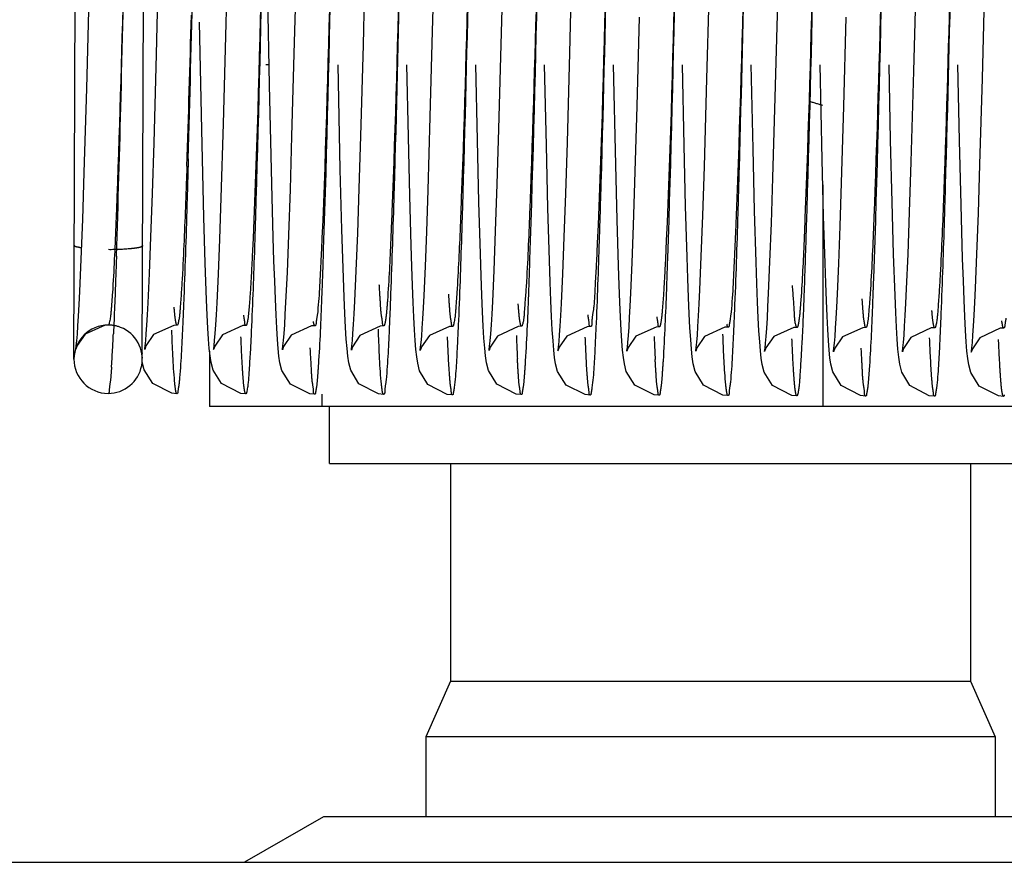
# Model space of a CAD drawing. Header units: millimetres. Extents: x 132157 to 155303, y 33763 to 45643.
# Tile 17 of 256: x 141078.33 to 141084.1, y 34860.93 to 34865.86. Entities that reach past the tile are written whole.
import ezdxf

# ---------------------------------------------------------------- set-up
doc = ezdxf.new("R2010")
doc.units = ezdxf.units.MM
doc.header["$LTSCALE"] = 20
doc.linetypes.add('ČÁRKOVANÁ2', pattern=[9.525, 6.35, -3.175])
doc.layers.add('PŘEJEZD', color=7, linetype='ČÁRKOVANÁ2')

msp = doc.modelspace()

# ---------------------------------------------------------------- linework, layer by layer
at = {"layer": 'PŘEJEZD', "ltscale": 0.5}
for p, q in [((141078.6502, 34863.8701), (141078.6604, 34866.8701)), ((141079.0502, 34863.8687), (141079.0604, 34866.8687)), ((141079.5397, 34865.7601), (141079.5651, 34866.7637)), ((141080.7505, 34865.7892), (141080.775, 34866.7531)), ((141081.1537, 34865.7817), (141081.1763, 34866.6701)), ((141079.7956, 34865.4756), (141079.7739, 34866.6129)), ((141079.1334, 34865.6527), (141079.1542, 34866.4594)), ((141081.5539, 34865.6624), (141081.575, 34866.4851)), ((141083.5678, 34865.5552), (141083.5841, 34866.1776)), ((141082.3565, 34865.5092), (141082.3724, 34866.1124)), ((141083.97, 34865.5126), (141083.9856, 34866.1032)), ((141078.7246, 34865.4541), (141078.7401, 34866.0349)), ((141082.7569, 34865.4015), (141082.7717, 34865.954)), ((141081.9487, 34865.3501), (141081.9627, 34865.87)), ((141083.1588, 34865.3481), (141083.1729, 34865.8711)), ((141079.398, 34865.2109), (141079.3849, 34865.8422)), ((141079.5255, 34865.2469), (141079.5397, 34865.7601)), ((141080.7368, 34865.2886), (141080.7505, 34865.7892)), ((141081.1381, 34865.2153), (141081.1537, 34865.7817)), ((141079.9268, 34865.1748), (141079.9421, 34865.7248)), ((141080.3302, 34865.1746), (141080.3451, 34865.7096)), ((141079.1189, 34865.1351), (141079.1334, 34865.6527)), ((141081.5392, 34865.1375), (141081.5539, 34865.6624)), ((141079.7932, 34865.5922), (141079.7729, 34865.5922)), ((141080.2099, 34864.9795), (141080.1965, 34865.5922)), ((141080.6088, 34865.1699), (141080.5998, 34865.5922)), ((141081.0125, 34865.1502), (141081.0031, 34865.5922)), ((141081.4165, 34865.1206), (141081.4064, 34865.5922)), ((141081.8224, 34865.007), (141081.8097, 34865.5922)), ((141082.2231, 34865.1204), (141082.213, 34865.5922)), ((141082.6269, 34865.1008), (141082.6163, 34865.5922)), ((141083.0316, 34865.0381), (141083.0196, 34865.5922)), ((141083.4323, 34865.1515), (141083.4229, 34865.5922)), ((141083.8356, 34865.1496), (141083.8262, 34865.5922)), ((141082.3417, 34864.9967), (141082.3565, 34865.5092)), ((141083.5527, 34865.0248), (141083.5678, 34865.5552)), ((141083.9555, 34865.0082), (141083.97, 34865.5126)), ((141078.7103, 34864.9626), (141078.7246, 34865.4541)), ((141079.8086, 34864.8962), (141079.7956, 34865.4756)), ((141082.743, 34864.9307), (141082.7569, 34865.4015)), ((141081.9354, 34864.9041), (141081.9487, 34865.3501)), ((141083.1454, 34864.9007), (141083.1588, 34865.3481)), ((141080.7239, 34864.8595), (141080.7368, 34865.2886)), ((141079.5122, 34864.8135), (141079.5255, 34865.2469)), ((141079.4105, 34864.7004), (141079.398, 34865.2109)), ((141079.9172, 34864.8631), (141079.9268, 34865.1748)), ((141080.3208, 34864.8688), (141080.3302, 34865.1746)), ((141080.617, 34864.8246), (141080.6088, 34865.1699)), ((141081.1283, 34864.8934), (141081.1381, 34865.2153)), ((141079.1097, 34864.8391), (141079.1189, 34865.1351)), ((141081.0213, 34864.7881), (141081.0125, 34865.1502)), ((141081.4255, 34864.7531), (141081.4165, 34865.1206)), ((141081.53, 34864.8391), (141081.5392, 34865.1375)), ((141082.2318, 34864.7642), (141082.2231, 34865.1204)), ((141083.4411, 34864.7879), (141083.4323, 34865.1515)), ((141083.8448, 34864.773), (141083.8356, 34865.1496)), ((141082.6358, 34864.7382), (141082.6269, 34865.1008)), ((141081.8307, 34864.6841), (141081.8224, 34865.007)), ((141082.3324, 34864.7103), (141082.3417, 34864.9967)), ((141083.04, 34864.7056), (141083.0316, 34865.0381)), ((141083.5432, 34864.7305), (141083.5527, 34865.0248)), ((141083.9464, 34864.7241), (141083.9555, 34865.0082)), ((141078.7012, 34864.6866), (141078.7103, 34864.9626)), ((141080.2191, 34864.6282), (141080.2099, 34864.9795)), ((141079.8172, 34864.5809), (141079.8086, 34864.8962)), ((141081.119, 34864.618), (141081.1283, 34864.8934)), ((141081.927, 34864.651), (141081.9354, 34864.9041)), ((141082.7343, 34864.6653), (141082.743, 34864.9307)), ((141083.0352, 34864.8902), (141083.0352, 34863.5922)), ((141083.137, 34864.6472), (141083.1454, 34864.9007)), ((141079.1009, 34864.584), (141079.1097, 34864.8391)), ((141079.9082, 34864.5971), (141079.9172, 34864.8631)), ((141080.3119, 34864.606), (141080.3208, 34864.8688)), ((141080.7157, 34864.6171), (141080.7239, 34864.8595)), ((141081.5212, 34864.5832), (141081.53, 34864.8391)), ((141079.5038, 34864.5711), (141079.5122, 34864.8135)), ((141081.03, 34864.4864), (141081.0213, 34864.7881)), ((141082.2404, 34864.4672), (141082.2318, 34864.7642)), ((141083.4497, 34864.4842), (141083.4411, 34864.7879)), ((141083.8538, 34864.4594), (141083.8448, 34864.773)), ((141081.4345, 34864.4469), (141081.4255, 34864.7531)), ((141082.3237, 34864.4697), (141082.3324, 34864.7103)), ((141082.6446, 34864.4369), (141082.6358, 34864.7382)), ((141083.0481, 34864.4305), (141083.04, 34864.7056)), ((141083.5344, 34864.4835), (141083.5432, 34864.7305)), ((141083.9377, 34864.4831), (141083.9464, 34864.7241)), ((141078.6926, 34864.4544), (141078.7012, 34864.6866)), ((141079.4186, 34864.4313), (141079.4105, 34864.7004)), ((141081.8388, 34864.4166), (141081.8307, 34864.6841)), ((141081.9189, 34864.4348), (141081.927, 34864.651)), ((141082.7259, 34864.4398), (141082.7343, 34864.6653)), ((141083.1289, 34864.4304), (141083.137, 34864.6472)), ((141079.8996, 34864.3773), (141079.9082, 34864.5971)), ((141080.3034, 34864.3863), (141080.3119, 34864.606)), ((141080.7078, 34864.4114), (141080.7157, 34864.6171)), ((141081.1103, 34864.3894), (141081.119, 34864.618)), ((141079.0926, 34864.3705), (141079.1009, 34864.584)), ((141079.4958, 34864.3663), (141079.5038, 34864.5711)), ((141079.8214, 34864.4459), (141079.8172, 34864.5809)), ((141081.5128, 34864.369), (141081.5212, 34864.5832)), ((141083.526, 34864.2821), (141083.5344, 34864.4835)), ((141083.9295, 34864.2842), (141083.9377, 34864.4831)), ((141078.6845, 34864.2665), (141078.6926, 34864.4544)), ((141079.4265, 34864.216), (141079.4186, 34864.4313)), ((141081.9112, 34864.2559), (141081.9189, 34864.4348)), ((141082.3155, 34864.2745), (141082.3237, 34864.4697)), ((141082.7179, 34864.2546), (141082.7259, 34864.4398)), ((141083.1211, 34864.2504), (141083.1289, 34864.4304)), ((141079.0846, 34864.1988), (141079.0926, 34864.3705)), ((141079.488, 34864.1991), (141079.4958, 34864.3663)), ((141079.8916, 34864.2026), (141079.8996, 34864.3773)), ((141080.2953, 34864.2088), (141080.3034, 34864.3863)), ((141080.7003, 34864.2414), (141080.7078, 34864.4114)), ((141081.1021, 34864.2074), (141081.1103, 34864.3894)), ((141081.5049, 34864.1959), (141081.5128, 34864.369)), ((141078.6807, 34864.1889), (141078.6845, 34864.2665)), ((141079.0808, 34864.1285), (141079.0846, 34864.1988)), ((141079.4305, 34864.1275), (141079.4265, 34864.216)), ((141079.4843, 34864.1297), (141079.488, 34864.1991)), ((141079.0772, 34864.0685), (141079.0808, 34864.1285)), ((141079.4807, 34864.0699), (141079.4843, 34864.1297)), ((141078.8328, 34864.0685), (141078.7149, 34864.0159)), ((141078.8505, 34864.0692), (141078.8328, 34864.0685)), ((141079.2541, 34864.0678), (141079.2354, 34864.067)), ((141079.4772, 34864.0196), (141079.4807, 34864.0699)), ((141078.7149, 34864.0159), (141078.6685, 34863.9499)), ((141080.061, 34864.0651), (141080.0416, 34864.0642)), ((141080.4642, 34864.0638), (141080.444, 34864.0629)), ((141081.2708, 34864.0621), (141081.2506, 34864.0611)), ((141082.481, 34864.0568), (141082.462, 34864.056)), ((141083.6908, 34864.0531), (141083.6706, 34864.0522)), ((141079.4427, 34863.9327), (141079.4385, 34863.9866)), ((141079.8461, 34863.9313), (141079.8419, 34863.985)), ((141080.2492, 34863.9317), (141080.245, 34863.987)), ((141080.6529, 34863.9266), (141080.6488, 34863.9793)), ((141081.0553, 34863.9348), (141081.051, 34863.9922)), ((141081.4596, 34863.9232), (141081.4554, 34863.9762)), ((141081.8629, 34863.9227), (141081.8587, 34863.9757)), ((141082.2656, 34863.9281), (141082.2614, 34863.9842)), ((141082.6697, 34863.9181), (141082.6655, 34863.9707)), ((141083.0725, 34863.9232), (141083.0683, 34863.978)), ((141083.4752, 34863.9281), (141083.4709, 34863.9863)), ((141083.8794, 34863.9169), (141083.8752, 34863.9713)), ((141078.6685, 34863.9499), (141078.6612, 34863.9285)), ((141078.6612, 34863.9285), (141078.6638, 34863.9486)), ((141079.0714, 34863.9475), (141079.0645, 34863.9271)), ((141079.4472, 34863.8886), (141079.4427, 34863.9327)), ((141079.4443, 34863.9166), (141079.4443, 34863.5922)), ((141079.4746, 34863.9462), (141079.4679, 34863.926)), ((141079.8506, 34863.8872), (141079.8461, 34863.9313)), ((141079.8778, 34863.944), (141079.8711, 34863.9238)), ((141080.2537, 34863.8869), (141080.2492, 34863.9317)), ((141080.2808, 34863.9422), (141080.2745, 34863.9228)), ((141080.6574, 34863.8831), (141080.6529, 34863.9266)), ((141080.6852, 34863.9418), (141080.6777, 34863.92)), ((141081.0599, 34863.8883), (141081.0553, 34863.9348)), ((141081.0874, 34863.9403), (141081.0811, 34863.9213)), ((141081.4641, 34863.8801), (141081.4596, 34863.9232)), ((141081.4911, 34863.939), (141081.4844, 34863.919)), ((141081.8674, 34863.8793), (141081.8629, 34863.9227)), ((141081.895, 34863.9381), (141081.8879, 34863.9171)), ((141082.2702, 34863.8824), (141082.2656, 34863.9281)), ((141082.2979, 34863.936), (141082.2911, 34863.9156)), ((141082.6742, 34863.8753), (141082.6697, 34863.9181)), ((141082.7016, 34863.9355), (141082.6944, 34863.9143)), ((141083.077, 34863.8783), (141083.0725, 34863.9232)), ((141083.1047, 34863.9338), (141083.0978, 34863.9134)), ((141083.4798, 34863.8809), (141083.4752, 34863.9281)), ((141083.5074, 34863.9313), (141083.5011, 34863.9121)), ((141083.884, 34863.8731), (141083.8794, 34863.9169)), ((141083.9108, 34863.9298), (141083.9045, 34863.9106)), ((141079.4528, 34863.8509), (141079.4472, 34863.8886)), ((141079.8564, 34863.8487), (141079.8506, 34863.8872)), ((141080.2593, 34863.849), (141080.2537, 34863.8869)), ((141080.6628, 34863.846), (141080.6574, 34863.8831)), ((141081.0656, 34863.8484), (141081.0599, 34863.8883)), ((141081.4696, 34863.8431), (141081.4641, 34863.8801)), ((141081.873, 34863.8421), (141081.8674, 34863.8793)), ((141082.2759, 34863.8429), (141082.2702, 34863.8824)), ((141082.6797, 34863.8387), (141082.6742, 34863.8753)), ((141083.0825, 34863.8402), (141083.077, 34863.8783)), ((141083.4855, 34863.8405), (141083.4798, 34863.8809)), ((141083.8895, 34863.8358), (141083.884, 34863.8731)), ((141080.1014, 34863.665), (141080.1014, 34863.5922)), ((141085.3119, 34863.5922), (141079.4443, 34863.5922)), ((141080.1448, 34863.5922), (141080.1448, 34863.2588)), ((141080.1463, 34863.2588), (141084.6099, 34863.2588)), ((141080.8558, 34863.2588), (141080.8558, 34861.986)), ((141083.9004, 34863.2588), (141083.9004, 34861.986)), ((141080.8558, 34861.986), (141080.7115, 34861.6588)), ((141080.8558, 34861.986), (141083.9004, 34861.986)), ((141083.9004, 34861.986), (141084.0448, 34861.6588)), ((141084.0448, 34861.6588), (141080.7115, 34861.6588)), ((141080.7115, 34861.6588), (141080.7115, 34861.1921)), ((141084.0448, 34861.6588), (141084.0448, 34861.1921)), ((141080.1115, 34861.1921), (141079.6496, 34860.9255)), ((141084.6428, 34861.1921), (141080.1135, 34861.1921)), ((141073.3698, 34860.9255), (141100.0365, 34860.9255))]:
    msp.add_line(p, q, dxfattribs=at)
for points in [[(141079.9421, 34865.7248), (141079.9641, 34866.5871), (141079.9699, 34866.8193)], [(141080.3451, 34865.7096), (141080.3664, 34866.543), (141080.3719, 34866.7662)], [(141080.6291, 34864.4111), (141080.6251, 34864.5352), (141080.617, 34864.8246)], [(141080.245, 34863.987), (141080.2408, 34864.0545), (141080.2366, 34864.1359), (141080.2324, 34864.2326), (141080.228, 34864.3462), (141080.2191, 34864.6282)], [(141081.051, 34863.9922), (141081.0468, 34864.0625), (141081.0426, 34864.1466), (141081.0384, 34864.245), (141081.0342, 34864.3582), (141081.03, 34864.4864)], [(141083.4709, 34863.9863), (141083.4667, 34864.0573), (141083.4625, 34864.1421), (141083.4582, 34864.2413), (141083.4497, 34864.4842)], [(141079.8419, 34863.985), (141079.8378, 34864.0503), (141079.8337, 34864.1284), (141079.8296, 34864.22), (141079.8255, 34864.3257), (141079.8214, 34864.4459)], [(141081.4554, 34863.9762), (141081.4513, 34864.0408), (141081.4472, 34864.1186), (141081.443, 34864.2113), (141081.4388, 34864.3202), (141081.4345, 34864.4469)], [(141081.8587, 34863.9757), (141081.8547, 34864.0393), (141081.8507, 34864.1146), (141081.8467, 34864.2024), (141081.8427, 34864.3029), (141081.8388, 34864.4166)], [(141082.2614, 34863.9842), (141082.2572, 34864.0524), (141082.253, 34864.1342), (141082.2488, 34864.2303), (141082.2446, 34864.3413), (141082.2404, 34864.4672)], [(141082.6655, 34863.9707), (141082.6615, 34864.0348), (141082.6574, 34864.112), (141082.6532, 34864.2039), (141082.649, 34864.3118), (141082.6446, 34864.4369)], [(141083.0683, 34863.978), (141083.0642, 34864.0436), (141083.0602, 34864.1211), (141083.0562, 34864.2111), (141083.0522, 34864.314), (141083.0481, 34864.4305)], [(141083.8752, 34863.9713), (141083.871, 34864.038), (141083.8668, 34864.119), (141083.8625, 34864.2155), (141083.8582, 34864.3287), (141083.8538, 34864.4594)], [(141080.6488, 34863.9793), (141080.6448, 34864.0422), (141080.6409, 34864.1163), (141080.637, 34864.2022), (141080.633, 34864.3003), (141080.6291, 34864.4111)], [(141080.6777, 34863.92), (141080.678, 34863.9221), (141080.6802, 34863.9395), (141080.6831, 34863.9676), (141080.6863, 34864.0051), (141080.6896, 34864.0513), (141080.6931, 34864.1061), (141080.6966, 34864.1694), (141080.7003, 34864.2414)], [(141081.8879, 34863.9171), (141081.8882, 34863.9199), (141081.8906, 34863.9385), (141081.8936, 34863.9681), (141081.8969, 34864.0074), (141081.9003, 34864.056), (141081.9038, 34864.1136), (141081.9075, 34864.1802), (141081.9112, 34864.2559)], [(141082.2911, 34863.9156), (141082.2917, 34863.9192), (141082.2941, 34863.9387), (141082.2972, 34863.9696), (141082.3005, 34864.0107), (141082.3041, 34864.0616), (141082.3077, 34864.1224), (141082.3115, 34864.1933), (141082.3155, 34864.2745)], [(141082.6944, 34863.9143), (141082.6971, 34863.9348), (141082.7001, 34863.9639), (141082.7034, 34864.0029), (141082.7068, 34864.0515), (141082.7104, 34864.1095), (141082.7141, 34864.1772), (141082.7179, 34864.2546)], [(141083.0978, 34863.9134), (141083.0982, 34863.9161), (141083.1005, 34863.9342), (141083.1035, 34863.9634), (141083.1068, 34864.0022), (141083.1102, 34864.0504), (141083.1137, 34864.1078), (141083.1174, 34864.1744), (141083.1211, 34864.2504)], [(141083.5011, 34863.9121), (141083.5018, 34863.9164), (141083.5043, 34863.9363), (141083.5074, 34863.9676), (141083.5108, 34864.0095), (141083.5144, 34864.0618), (141083.5181, 34864.1247), (141083.522, 34864.198), (141083.526, 34864.2821)], [(141083.9045, 34863.9106), (141083.9052, 34863.9151), (141083.9077, 34863.9353), (141083.9108, 34863.9674), (141083.9143, 34864.0102), (141083.9179, 34864.0634), (141083.9216, 34864.1268), (141083.9255, 34864.2004), (141083.9295, 34864.2842)], [(141078.6638, 34863.9486), (141078.6667, 34863.9773), (141078.67, 34864.0158), (141078.6734, 34864.0639), (141078.677, 34864.1214), (141078.6807, 34864.1889)], [(141079.8711, 34863.9238), (141079.8717, 34863.9276), (141079.8742, 34863.9472), (141079.8772, 34863.9781), (141079.8806, 34864.0193), (141079.8841, 34864.0703), (141079.8878, 34864.1314), (141079.8916, 34864.2026)], [(141080.2745, 34863.9228), (141080.2751, 34863.927), (141080.2776, 34863.9468), (141080.2807, 34863.9782), (141080.2841, 34864.0203), (141080.2877, 34864.0728), (141080.2914, 34864.1356), (141080.2953, 34864.2088)], [(141081.0811, 34863.9213), (141081.0818, 34863.9256), (141081.0843, 34863.9454), (141081.0874, 34863.9767), (141081.0909, 34864.0185), (141081.0945, 34864.0707), (141081.0982, 34864.1335), (141081.1021, 34864.2074)], [(141081.4844, 34863.919), (141081.485, 34863.9226), (141081.4874, 34863.9416), (141081.4905, 34863.9721), (141081.4938, 34864.0129), (141081.4974, 34864.0637), (141081.5011, 34864.1247), (141081.5049, 34864.1959)], [(141079.4385, 34863.9866), (141079.4345, 34864.0512), (141079.4305, 34864.1275)], [(141079.0645, 34863.9271), (141079.0649, 34863.9301), (141079.0673, 34863.9486), (141079.0703, 34863.9785), (141079.0737, 34864.0185), (141079.0772, 34864.0685)], [(141079.2354, 34864.067), (141079.1167, 34864.0131), (141079.0714, 34863.9475)], [(141079.4679, 34863.926), (141079.4684, 34863.9297), (141079.4709, 34863.9488), (141079.4739, 34863.9792), (141079.4772, 34864.0196)], [(141079.6575, 34864.0668), (141079.6386, 34864.066), (141079.5195, 34864.0116), (141079.4746, 34863.9462)], [(141080.0416, 34864.0642), (141079.9228, 34864.0098), (141079.8778, 34863.944)], [(141080.444, 34864.0629), (141080.3248, 34864.0073), (141080.2808, 34863.9422)], [(141080.8676, 34864.061), (141080.8494, 34864.0603), (141080.732, 34864.0082), (141080.6852, 34863.9418)], [(141081.2506, 34864.0611), (141081.131, 34864.0051), (141081.0874, 34863.9403)], [(141081.6741, 34864.0599), (141081.6548, 34864.059), (141081.5358, 34864.0044), (141081.4911, 34863.939)], [(141082.0776, 34864.0581), (141082.0595, 34864.0574), (141081.9409, 34864.0042), (141081.895, 34863.9381)], [(141082.462, 34864.056), (141082.3432, 34864.0018), (141082.2979, 34863.936)], [(141082.8842, 34864.0551), (141082.8659, 34864.0544), (141082.7478, 34864.0015), (141082.7016, 34863.9355)], [(141083.2874, 34864.0541), (141083.2687, 34864.0533), (141083.15, 34863.9994), (141083.1047, 34863.9338)], [(141083.6706, 34864.0522), (141083.5513, 34863.9964), (141083.5074, 34863.9313)], [(141084.0943, 34864.0518), (141084.074, 34864.0508), (141083.9546, 34863.9949), (141083.9108, 34863.9298)], [(141079.2529, 34863.6677), (141079.224, 34863.67), (141079.1111, 34863.7267), (141079.0612, 34863.8067), (141079.0495, 34863.8516)], [(141079.6563, 34863.6668), (141079.6269, 34863.6692), (141079.514, 34863.7263), (141079.4644, 34863.806), (141079.4528, 34863.8509)], [(141080.0597, 34863.665), (141080.0311, 34863.6673), (141079.9183, 34863.7236), (141079.8683, 34863.803), (141079.8564, 34863.8487)], [(141080.4629, 34863.6638), (141080.4325, 34863.6663), (141080.3192, 34863.7247), (141080.2706, 34863.8045), (141080.2593, 34863.849)], [(141080.8663, 34863.6608), (141080.8356, 34863.6634), (141080.7221, 34863.7223), (141080.6739, 34863.802), (141080.6628, 34863.846)], [(141081.2695, 34863.6621), (141081.2391, 34863.6647), (141081.1259, 34863.723), (141081.0772, 34863.8026), (141081.0656, 34863.8484)], [(141081.6729, 34863.6598), (141081.6443, 34863.6621), (141081.5316, 34863.7183), (141081.4814, 34863.7981), (141081.4696, 34863.8431)], [(141082.0764, 34863.658), (141082.0467, 34863.6605), (141081.9336, 34863.718), (141081.8845, 34863.7975), (141081.873, 34863.8421)], [(141082.4797, 34863.6567), (141082.4491, 34863.6593), (141082.3358, 34863.7179), (141082.2874, 34863.7974), (141082.2759, 34863.8429)], [(141082.883, 34863.655), (141082.8534, 34863.6574), (141082.7403, 34863.7149), (141082.6911, 34863.7944), (141082.6797, 34863.8387)], [(141083.2862, 34863.654), (141083.2554, 34863.6566), (141083.142, 34863.7154), (141083.0936, 34863.7955), (141083.0825, 34863.8402)], [(141083.6896, 34863.6531), (141083.6585, 34863.6558), (141083.5451, 34863.7148), (141083.497, 34863.7945), (141083.4855, 34863.8405)], [(141084.093, 34863.6517), (141084.0632, 34863.6542), (141083.9502, 34863.7117), (141083.901, 34863.7913), (141083.8895, 34863.8358)]]:
    msp.add_lwpolyline(points, dxfattribs=at)
for centre, radius, start, end in [((140533.9689, 34879.2911), 545.1339, 358.540115, 358.657448), ((140760.0658, 34873.7209), 319.3717, 358.442675, 358.631121), ((140920.1909, 34870.2737), 159.2078, 358.101369, 358.419419), ((141079.7728, 34865.3794), 0.2128, 84.46961, 89.99055), ((140937.9652, 34869.02), 141.0071, 358.151964, 358.53001), ((141080.9168, 34858.3637), 7.3043, 73.1408, 73.80425), ((141078.8502, 34863.8694), 0.2, 89.80544, 269.80544), ((141078.8502, 34863.8694), 0.2, 68.58888, 89.80544), ((141078.8502, 34863.8694), 0.2, 269.80544, 68.58888), ((141066.8387, 34864.5882), 12.0558, 356.59302, 357.28849), ((141092.2948, 34864.4446), 11.0628, 182.26575, 182.96007), ((141092.6451, 34864.4255), 10.6061, 182.28237, 183.01909), ((141072.9245, 34864.2325), 5.9597, 356.0513, 356.52972)]:
    msp.add_arc(centre, radius, start, end, dxfattribs=at)
for points, knots in [([(141079.7688, 34866.8998), (141079.7625, 34866.6598), (141079.7405, 34865.85), (141079.721, 34865.04), (141079.6939, 34864.4706)], [0, 0, 0, 0, 0.296316, 1, 1, 1, 1]), ([(141079.7692, 34866.9177), (141079.7645, 34866.7161), (141079.7471, 34865.9767), (141079.7294, 34865.2374), (141079.7129, 34864.6997)], [0, 0, 0, 0, 0.272698, 1, 1, 1, 1]), ([(141080.1721, 34866.8981), (141080.1663, 34866.6743), (141080.1455, 34865.9012), (141080.1258, 34865.1279), (141080.1022, 34864.5787)], [0, 0, 0, 0, 0.289386, 1, 1, 1, 1]), ([(141080.1721, 34866.8981), (141080.1666, 34866.6624), (141080.1468, 34865.8294), (141080.1273, 34864.9963), (141080.1065, 34864.3991)], [0, 0, 0, 0, 0.282867, 1, 1, 1, 1]), ([(141080.5754, 34866.8948), (141080.5701, 34866.6916), (141080.5509, 34865.9707), (141080.5319, 34865.2498), (141080.5118, 34864.7323)], [0, 0, 0, 0, 0.281914, 1, 1, 1, 1]), ([(141080.9788, 34866.8935), (141080.9737, 34866.7012), (141080.9553, 34866.0085), (141080.9369, 34865.3158), (141080.9184, 34864.8156)], [0, 0, 0, 0, 0.277689, 1, 1, 1, 1]), ([(141081.7855, 34866.8927), (141081.779, 34866.6493), (141081.7568, 34865.8317), (141081.7375, 34865.0139), (141081.7094, 34864.4402)], [0, 0, 0, 0, 0.297666, 1, 1, 1, 1]), ([(141081.7854, 34866.8932), (141081.781, 34866.7052), (141081.7646, 34866.008), (141081.7479, 34865.3107), (141081.7328, 34864.8014)], [0, 0, 0, 0, 0.269491, 1, 1, 1, 1]), ([(141082.1892, 34866.9105), (141082.1838, 34866.6818), (141082.1645, 34865.8653), (141082.1453, 34865.0488), (141082.1255, 34864.4612)], [0, 0, 0, 0, 0.280124, 1, 1, 1, 1]), ([(141080.5744, 34866.8539), (141080.5707, 34866.6931), (141080.5564, 34866.087), (141080.5418, 34865.4809), (141080.5294, 34865.0356)], [0, 0, 0, 0, 0.265272, 1, 1, 1, 1]), ([(141080.9778, 34866.8516), (141080.9735, 34866.6712), (141080.9577, 34866.0003), (141080.9415, 34865.3294), (141080.9272, 34864.8391)], [0, 0, 0, 0, 0.268922, 1, 1, 1, 1]), ([(141081.3819, 34866.8846), (141081.3765, 34866.6569), (141081.3574, 34865.8466), (141081.3381, 34865.0363), (141081.3185, 34864.4538)], [0, 0, 0, 0, 0.281002, 1, 1, 1, 1]), ([(141081.3821, 34866.8918), (141081.3774, 34866.7127), (141081.3601, 34866.06), (141081.3425, 34865.4073), (141081.326, 34864.9338)], [0, 0, 0, 0, 0.274291, 1, 1, 1, 1]), ([(141082.1888, 34866.8917), (141082.1825, 34866.651), (141082.1604, 34865.8395), (141082.141, 34865.0279), (141082.1136, 34864.4576)], [0, 0, 0, 0, 0.296691, 1, 1, 1, 1]), ([(141082.5921, 34866.8892), (141082.5864, 34866.6709), (141082.5661, 34865.9112), (141082.5465, 34865.1515), (141082.5239, 34864.6104)], [0, 0, 0, 0, 0.287296, 1, 1, 1, 1]), ([(141082.5914, 34866.8588), (141082.5875, 34866.6925), (141082.5728, 34866.0674), (141082.5577, 34865.4424), (141082.5448, 34864.9837)], [0, 0, 0, 0, 0.26609, 1, 1, 1, 1]), ([(141082.9954, 34866.8869), (141082.99, 34866.6802), (141082.9705, 34865.9499), (141082.9513, 34865.2194), (141082.9307, 34864.696)], [0, 0, 0, 0, 0.282977, 1, 1, 1, 1]), ([(141082.9951, 34866.8767), (141082.9904, 34866.6725), (141082.9728, 34865.9283), (141082.955, 34865.1841), (141082.9382, 34864.6441)], [0, 0, 0, 0, 0.274279, 1, 1, 1, 1]), ([(141083.398, 34866.8555), (141083.3924, 34866.6167), (141083.3725, 34865.779), (141083.3529, 34864.9412), (141083.3315, 34864.3424)], [0, 0, 0, 0, 0.284972, 1, 1, 1, 1]), ([(141083.3987, 34866.885), (141083.3938, 34866.6983), (141083.3759, 34866.0223), (141083.3578, 34865.3464), (141083.3402, 34864.8573)], [0, 0, 0, 0, 0.276274, 1, 1, 1, 1]), ([(141083.8021, 34866.8855), (141083.7977, 34866.7171), (141083.7812, 34866.0951), (141083.7645, 34865.4732), (141083.7492, 34865.0198)], [0, 0, 0, 0, 0.270825, 1, 1, 1, 1]), ([(141083.8018, 34866.8715), (141083.7976, 34866.6934), (141083.7819, 34866.0288), (141083.766, 34865.3641), (141083.7519, 34864.8777)], [0, 0, 0, 0, 0.267993, 1, 1, 1, 1]), ([(141078.957, 34866.7087), (141078.9524, 34866.5328), (141078.9356, 34865.9032), (141078.9184, 34865.2735), (141078.9016, 34864.82)], [0, 0, 0, 0, 0.279382, 1, 1, 1, 1]), ([(141079.3113, 34864.9989), (141079.3092, 34864.9373), (141079.3018, 34864.7277), (141079.2934, 34864.5181), (141079.2854, 34864.3702)], [0, 0, 0, 0, 0.293813, 1, 1, 1, 1]), ([(141079.3195, 34865.0413), (141079.3173, 34864.9647), (141079.3096, 34864.6939), (141079.301, 34864.4231), (141079.2935, 34864.2289)], [0, 0, 0, 0, 0.282882, 1, 1, 1, 1]), ([(141080.5294, 34865.0356), (141080.5273, 34864.9579), (141080.5194, 34864.6844), (141080.5107, 34864.4109), (141080.5031, 34864.2151)], [0, 0, 0, 0, 0.284076, 1, 1, 1, 1]), ([(141083.7492, 34865.0198), (141083.7471, 34864.9556), (141083.7394, 34864.7374), (141083.7308, 34864.5192), (141083.7226, 34864.3652)], [0, 0, 0, 0, 0.293808, 1, 1, 1, 1]), ([(141081.326, 34864.9338), (141081.3238, 34864.8733), (141081.3164, 34864.67), (141081.3081, 34864.4666), (141081.2999, 34864.3238)], [0, 0, 0, 0, 0.29729, 1, 1, 1, 1]), ([(141082.5448, 34864.9837), (141082.5427, 34864.9083), (141082.535, 34864.6431), (141082.5265, 34864.3778), (141082.5189, 34864.1881)], [0, 0, 0, 0, 0.284375, 1, 1, 1, 1]), ([(141083.7519, 34864.8777), (141083.7498, 34864.8033), (141083.742, 34864.5451), (141083.7334, 34864.287), (141083.7256, 34864.1033)], [0, 0, 0, 0, 0.288175, 1, 1, 1, 1]), ([(141078.9016, 34864.82), (141078.8995, 34864.7625), (141078.8922, 34864.5753), (141078.884, 34864.388), (141078.8753, 34864.2583)], [0, 0, 0, 0, 0.306527, 1, 1, 1, 1]), ([(141080.9272, 34864.8391), (141080.9251, 34864.7674), (141080.9176, 34864.5201), (141080.9092, 34864.2727), (141080.9016, 34864.0971)], [0, 0, 0, 0, 0.289629, 1, 1, 1, 1]), ([(141083.3402, 34864.8573), (141083.3381, 34864.7992), (141083.3307, 34864.6064), (141083.3226, 34864.4135), (141083.3142, 34864.2788)], [0, 0, 0, 0, 0.300969, 1, 1, 1, 1]), ([(141080.9184, 34864.8156), (141080.9163, 34864.7589), (141080.909, 34864.5729), (141080.9008, 34864.387), (141080.8923, 34864.258)], [0, 0, 0, 0, 0.305047, 1, 1, 1, 1]), ([(141081.7328, 34864.8014), (141081.7308, 34864.7321), (141081.7234, 34864.4921), (141081.7152, 34864.2522), (141081.7077, 34864.0816)], [0, 0, 0, 0, 0.288658, 1, 1, 1, 1]), ([(141080.5118, 34864.7323), (141080.5097, 34864.6786), (141080.5026, 34864.5057), (141080.4947, 34864.3327), (141080.4859, 34864.2136)], [0, 0, 0, 0, 0.310438, 1, 1, 1, 1]), ([(141079.7129, 34864.6997), (141079.7108, 34864.6314), (141079.7034, 34864.399), (141079.695, 34864.1666), (141079.6871, 34864.0026)], [0, 0, 0, 0, 0.293998, 1, 1, 1, 1]), ([(141082.9307, 34864.696), (141082.9287, 34864.6438), (141082.9217, 34864.477), (141082.9139, 34864.3103), (141082.9051, 34864.196)], [0, 0, 0, 0, 0.312973, 1, 1, 1, 1]), ([(141082.5239, 34864.6104), (141082.5214, 34864.5519), (141082.5131, 34864.3828), (141082.5069, 34864.2133), (141082.4928, 34864.1034)], [0, 0, 0, 0, 0.345749, 1, 1, 1, 1]), ([(141082.9382, 34864.6441), (141082.9342, 34864.5176), (141082.9265, 34864.293), (141082.9156, 34864.0011), (141082.9024, 34863.8024), (141082.8963, 34863.7006), (141082.8886, 34863.6673)], [0, 0, 0, 0, 0.387929, 0.689265, 0.89503, 1, 1, 1, 1]), ([(141078.6915, 34864.5208), (141078.6859, 34864.5218), (141078.6739, 34864.5249), (141078.6525, 34864.5283), (141078.6525, 34864.5368)], [0, 0, 0, 0, 0.401459, 1, 1, 1, 1]), ([(141079.0525, 34864.5354), (141079.0525, 34864.5338), (141079.0426, 34864.5221), (141079.0276, 34864.5222), (141079.0157, 34864.5201)], [0, 0, 0, 0, 0.118329, 1, 1, 1, 1]), ([(141080.1022, 34864.5787), (141080.1001, 34864.5293), (141080.0929, 34864.3805), (141080.086, 34864.2316), (141080.0753, 34864.1327)], [0, 0, 0, 0, 0.332046, 1, 1, 1, 1]), ([(141079.0157, 34864.5201), (141079.0052, 34864.5183), (141078.9509, 34864.5117), (141078.8963, 34864.5102), (141078.8524, 34864.5104)], [0, 0, 0, 0, 0.196075, 1, 1, 1, 1]), ([(141078.8989, 34864.4727), (141078.8974, 34864.4295), (141078.8921, 34864.2779), (141078.8862, 34864.1263), (141078.8811, 34864.0179)], [0, 0, 0, 0, 0.284786, 1, 1, 1, 1]), ([(141079.6939, 34864.4706), (141079.6911, 34864.4122), (141079.6859, 34864.3106), (141079.6773, 34864.1872), (141079.67, 34864.1082), (141079.6636, 34864.0787), (141079.6601, 34864.0668), (141079.6575, 34864.0668)], [0, 0, 0, 0, 0.430973, 0.743754, 0.93288, 0.981099, 1, 1, 1, 1]), ([(141081.3185, 34864.4538), (141081.3164, 34864.3931), (141081.3094, 34864.1953), (141081.3016, 34863.9975), (141081.2931, 34863.8605)], [0, 0, 0, 0, 0.306876, 1, 1, 1, 1]), ([(141081.7094, 34864.4402), (141081.7067, 34864.3852), (141081.7005, 34864.2935), (141081.6959, 34864.1652), (141081.6818, 34864.1096), (141081.6827, 34864.0596), (141081.6741, 34864.0599)], [0, 0, 0, 0, 0.431269, 0.743436, 0.933172, 1, 1, 1, 1]), ([(141082.1136, 34864.4576), (141082.1109, 34864.4003), (141082.1058, 34864.3002), (141082.0972, 34864.1783), (141082.09, 34864.0997), (141082.0837, 34864.07), (141082.0802, 34864.0581), (141082.0776, 34864.0581)], [0, 0, 0, 0, 0.427652, 0.740244, 0.931923, 0.980941, 1, 1, 1, 1]), ([(141082.1255, 34864.4612), (141082.1234, 34864.3998), (141082.1163, 34864.1997), (141082.1083, 34863.9995), (141082.0999, 34863.8608)], [0, 0, 0, 0, 0.306526, 1, 1, 1, 1]), ([(141079.2854, 34864.3702), (141079.282, 34864.3066), (141079.2749, 34864.2104), (141079.2682, 34864.1134), (141079.2605, 34864.0813)], [0, 0, 0, 0, 0.658768, 1, 1, 1, 1]), ([(141080.1065, 34864.3991), (141080.1045, 34864.3412), (141080.0976, 34864.1542), (141080.0898, 34863.9672), (141080.0814, 34863.8383)], [0, 0, 0, 0, 0.309771, 1, 1, 1, 1]), ([(141083.7226, 34864.3652), (141083.7191, 34864.2999), (141083.7121, 34864.2009), (141083.7051, 34864.1012), (141083.6976, 34864.068)], [0, 0, 0, 0, 0.65767, 1, 1, 1, 1]), ([(141080.4642, 34864.0638), (141080.4586, 34864.064), (141080.4568, 34864.0943), (141080.4485, 34864.1311), (141080.4441, 34864.2117), (141080.4401, 34864.2702), (141080.4382, 34864.3051)], [0, 0, 0, 0, 0.068383, 0.25748, 0.56953, 1, 1, 1, 1]), ([(141081.2999, 34864.3238), (141081.2966, 34864.2655), (141081.2884, 34864.1809), (141081.2843, 34864.0937), (141081.2751, 34864.068)], [0, 0, 0, 0, 0.681369, 1, 1, 1, 1]), ([(141082.8809, 34864.059), (141082.871, 34864.0823), (141082.8694, 34864.1659), (141082.8609, 34864.2454), (141082.858, 34864.301)], [0, 0, 0, 0, 0.312339, 1, 1, 1, 1]), ([(141083.3315, 34864.3424), (141083.3295, 34864.2868), (141083.3227, 34864.1087), (141083.3153, 34863.9305), (141083.3068, 34863.8082)], [0, 0, 0, 0, 0.312198, 1, 1, 1, 1]), ([(141078.8753, 34864.2583), (141078.8739, 34864.2374), (141078.8691, 34864.1787), (141078.866, 34864.1194), (141078.8572, 34864.0824)], [0, 0, 0, 0, 0.355163, 1, 1, 1, 1]), ([(141080.8676, 34864.061), (141080.863, 34864.0612), (141080.8607, 34864.085), (141080.8541, 34864.1142), (141080.8498, 34864.1768), (141080.8464, 34864.2222), (141080.8447, 34864.2493)], [0, 0, 0, 0, 0.07131, 0.262687, 0.573468, 1, 1, 1, 1]), ([(141080.8923, 34864.258), (141080.8909, 34864.2362), (141080.886, 34864.175), (141080.8829, 34864.113), (141080.8738, 34864.0744)], [0, 0, 0, 0, 0.354876, 1, 1, 1, 1]), ([(141083.3142, 34864.2788), (141083.3113, 34864.2312), (141083.3052, 34864.1596), (141083.2995, 34864.0871), (141083.2928, 34864.0635)], [0, 0, 0, 0, 0.660883, 1, 1, 1, 1]), ([(141079.2935, 34864.2289), (141079.2915, 34864.1782), (141079.2849, 34864.0221), (141079.278, 34863.8659), (141079.2688, 34863.7608)], [0, 0, 0, 0, 0.325192, 1, 1, 1, 1]), ([(141080.4859, 34864.2136), (141080.4848, 34864.199), (141080.4812, 34864.1555), (141080.4776, 34864.1119), (141080.4719, 34864.0835)], [0, 0, 0, 0, 0.3364, 1, 1, 1, 1]), ([(141080.5031, 34864.2151), (141080.5011, 34864.1642), (141080.4944, 34864.0085), (141080.4876, 34863.8526), (141080.478, 34863.748)], [0, 0, 0, 0, 0.326828, 1, 1, 1, 1]), ([(141081.2708, 34864.0621), (141081.2676, 34864.0622), (141081.2643, 34864.0777), (141081.2598, 34864.0987), (141081.2555, 34864.1421), (141081.2528, 34864.1742), (141081.2515, 34864.1934)], [0, 0, 0, 0, 0.071893, 0.259362, 0.568215, 1, 1, 1, 1]), ([(141082.5189, 34864.1881), (141082.517, 34864.1386), (141082.5104, 34863.9877), (141082.5036, 34863.8366), (141082.4942, 34863.7355)], [0, 0, 0, 0, 0.327674, 1, 1, 1, 1]), ([(141082.9051, 34864.196), (141082.9041, 34864.1832), (141082.9008, 34864.1441), (141082.8973, 34864.1049), (141082.8926, 34864.0789)], [0, 0, 0, 0, 0.32556, 1, 1, 1, 1]), ([(141083.2874, 34864.0541), (141083.2835, 34864.0542), (141083.2806, 34864.0749), (141083.2749, 34864.1012), (141083.2705, 34864.157), (141083.2674, 34864.1978), (141083.2658, 34864.2221)], [0, 0, 0, 0, 0.070479, 0.260253, 0.571247, 1, 1, 1, 1]), ([(141079.2541, 34864.0678), (141079.2515, 34864.0679), (141079.2482, 34864.0803), (141079.2417, 34864.1111), (141079.239, 34864.1476), (141079.2369, 34864.1742)], [0, 0, 0, 0, 0.073886, 0.262822, 1, 1, 1, 1]), ([(141079.6575, 34864.0668), (141079.6521, 34864.067), (141079.6502, 34864.0969), (141079.6461, 34864.1116), (141079.6444, 34864.1266)], [0, 0, 0, 0, 0.265793, 1, 1, 1, 1]), ([(141080.0753, 34864.1327), (141080.0735, 34864.1157), (141080.0685, 34864.0997), (141080.067, 34864.0649), (141080.061, 34864.0651)], [0, 0, 0, 0, 0.73747, 1, 1, 1, 1]), ([(141081.6741, 34864.0599), (141081.668, 34864.06), (141081.6669, 34864.0945), (141081.662, 34864.111), (141081.6603, 34864.1281)], [0, 0, 0, 0, 0.264423, 1, 1, 1, 1]), ([(141083.6908, 34864.0531), (141083.6882, 34864.0532), (141083.685, 34864.065), (141083.6786, 34864.0947), (141083.6759, 34864.1295), (141083.6738, 34864.155)], [0, 0, 0, 0, 0.074355, 0.26227, 1, 1, 1, 1]), ([(141078.8534, 34864.0714), (141078.8531, 34864.0708), (141078.8525, 34864.0698), (141078.8514, 34864.0692), (141078.8509, 34864.0692)], [0, 0, 0, 0, 0.600264, 1, 1, 1, 1]), ([(141078.8572, 34864.0824), (141078.8566, 34864.0801), (141078.8556, 34864.0764), (141078.8542, 34864.0727), (141078.8534, 34864.0714)], [0, 0, 0, 0, 0.594415, 1, 1, 1, 1]), ([(141079.2605, 34864.0813), (141079.2597, 34864.0778), (141079.2587, 34864.0736), (141079.2557, 34864.0677), (141079.2541, 34864.0678)], [0, 0, 0, 0, 0.697429, 1, 1, 1, 1]), ([(141080.061, 34864.0651), (141080.0601, 34864.0651), (141080.0534, 34864.0732), (141080.0538, 34864.0823), (141080.0524, 34864.0904)], [0, 0, 0, 0, 0.099109, 1, 1, 1, 1]), ([(141080.4719, 34864.0835), (141080.4709, 34864.0785), (141080.4697, 34864.0728), (141080.4662, 34864.0638), (141080.4642, 34864.0638)], [0, 0, 0, 0, 0.711065, 1, 1, 1, 1]), ([(141080.8738, 34864.0744), (141080.873, 34864.071), (141080.872, 34864.0668), (141080.8691, 34864.061), (141080.8676, 34864.061)], [0, 0, 0, 0, 0.697837, 1, 1, 1, 1]), ([(141080.9016, 34864.0971), (141080.8996, 34864.0522), (141080.8931, 34863.9211), (141080.8876, 34863.7896), (141080.8768, 34863.7038)], [0, 0, 0, 0, 0.341996, 1, 1, 1, 1]), ([(141081.2751, 34864.068), (141081.2745, 34864.0665), (141081.2737, 34864.0642), (141081.2716, 34864.062), (141081.2708, 34864.0621)], [0, 0, 0, 0, 0.657586, 1, 1, 1, 1]), ([(141081.7077, 34864.0816), (141081.7058, 34864.0378), (141081.6994, 34863.9109), (141081.6941, 34863.7837), (141081.6834, 34863.7012)], [0, 0, 0, 0, 0.344941, 1, 1, 1, 1]), ([(141082.0776, 34864.0581), (141082.0722, 34864.0583), (141082.0704, 34864.0881), (141082.0662, 34864.1026), (141082.0646, 34864.1174)], [0, 0, 0, 0, 0.26759, 1, 1, 1, 1]), ([(141082.481, 34864.0568), (141082.4791, 34864.0569), (141082.476, 34864.0647), (141082.4748, 34864.0699), (141082.4739, 34864.0743)], [0, 0, 0, 0, 0.295886, 1, 1, 1, 1]), ([(141082.4928, 34864.1034), (141082.4913, 34864.0917), (141082.4882, 34864.0801), (141082.4853, 34864.0567), (141082.481, 34864.0568)], [0, 0, 0, 0, 0.732982, 1, 1, 1, 1]), ([(141082.8926, 34864.0789), (141082.8915, 34864.0729), (141082.89, 34864.0663), (141082.8866, 34864.0551), (141082.8842, 34864.0551)], [0, 0, 0, 0, 0.716332, 1, 1, 1, 1]), ([(141083.6976, 34864.068), (141083.6967, 34864.0642), (141083.6956, 34864.0596), (141083.6925, 34864.0531), (141083.6908, 34864.0531)], [0, 0, 0, 0, 0.701165, 1, 1, 1, 1]), ([(141083.7256, 34864.1033), (141083.7237, 34864.0573), (141083.7171, 34863.9228), (141083.7115, 34863.788), (141083.7008, 34863.7001)], [0, 0, 0, 0, 0.342197, 1, 1, 1, 1]), ([(141084.0943, 34864.0518), (141084.0903, 34864.0519), (141084.0874, 34864.0721), (141084.0847, 34864.0828), (141084.0833, 34864.0932)], [0, 0, 0, 0, 0.272955, 1, 1, 1, 1]), ([(141084.1077, 34864.1104), (141084.106, 34864.0956), (141084.1019, 34864.0815), (141084.0996, 34864.0516), (141084.0943, 34864.0518)], [0, 0, 0, 0, 0.736063, 1, 1, 1, 1]), ([(141079.2453, 34863.6909), (141079.2426, 34863.7071), (141079.2312, 34863.8232), (141079.2269, 34863.9398), (141079.223, 34864.04)], [0, 0, 0, 0, 0.140637, 1, 1, 1, 1]), ([(141080.4549, 34863.6891), (141080.4523, 34863.7058), (141080.4408, 34863.8244), (141080.4366, 34863.9433), (141080.4326, 34864.0454)], [0, 0, 0, 0, 0.141621, 1, 1, 1, 1]), ([(141082.4707, 34863.6886), (141082.4685, 34863.7049), (141082.4581, 34863.8139), (141082.4538, 34863.9232), (141082.4501, 34864.0161)], [0, 0, 0, 0, 0.150406, 1, 1, 1, 1]), ([(141082.8842, 34864.0551), (141082.8836, 34864.0552), (141082.882, 34864.0564), (141082.8813, 34864.058), (141082.8809, 34864.059)], [0, 0, 0, 0, 0.366652, 1, 1, 1, 1]), ([(141083.2928, 34864.0635), (141083.2921, 34864.0611), (141083.2912, 34864.0579), (141083.2886, 34864.0541), (141083.2874, 34864.0541)], [0, 0, 0, 0, 0.681963, 1, 1, 1, 1]), ([(141079.6402, 34863.7708), (141079.639, 34863.786), (141079.6339, 34863.8628), (141079.6304, 34863.9396), (141079.6278, 34864.0012)], [0, 0, 0, 0, 0.19871, 1, 1, 1, 1]), ([(141079.6871, 34864.0026), (141079.6838, 34863.9325), (141079.677, 34863.8261), (141079.6701, 34863.719), (141079.6628, 34863.6831)], [0, 0, 0, 0, 0.657246, 1, 1, 1, 1]), ([(141080.8536, 34863.7273), (141080.852, 34863.7437), (141080.8449, 34863.8346), (141080.8408, 34863.9257), (141080.8377, 34864.0004)], [0, 0, 0, 0, 0.180343, 1, 1, 1, 1]), ([(141081.66, 34863.7266), (141081.6585, 34863.7429), (141081.6514, 34863.8337), (141081.6473, 34863.9246), (141081.6442, 34863.9991)], [0, 0, 0, 0, 0.180055, 1, 1, 1, 1]), ([(141082.8656, 34863.7779), (141082.8646, 34863.7923), (141082.8601, 34863.8628), (141082.8568, 34863.9332), (141082.8545, 34863.9893)], [0, 0, 0, 0, 0.205637, 1, 1, 1, 1]), ([(141083.6777, 34863.7088), (141083.676, 34863.7251), (141083.6682, 34863.82), (141083.6641, 34863.9151), (141083.6609, 34863.9938)], [0, 0, 0, 0, 0.172351, 1, 1, 1, 1]), ([(141084.0753, 34863.7768), (141084.0743, 34863.791), (141084.07, 34863.8605), (141084.0668, 34863.93), (141084.0645, 34863.9853)], [0, 0, 0, 0, 0.205793, 1, 1, 1, 1]), ([(141079.0482, 34863.9009), (141079.0481, 34863.8968), (141079.0466, 34863.8958), (141079.0486, 34863.8859), (141079.0487, 34863.8866)], [0, 0, 0, 0, 0.851178, 1, 1, 1, 1]), ([(141079.0499, 34863.8912), (141079.0498, 34863.8951), (141079.0502, 34863.8984), (141079.0493, 34863.9083), (141079.0485, 34863.9026), (141079.0482, 34863.9009)], [0, 0, 0, 0, 0.587811, 0.742774, 1, 1, 1, 1]), ([(141080.0597, 34863.665), (141080.0536, 34863.6649), (141080.0532, 34863.7001), (141080.0436, 34863.7403), (141080.0399, 34863.8318), (141080.0357, 34863.8975), (141080.0339, 34863.9369)], [0, 0, 0, 0, 0.067246, 0.256418, 0.567889, 1, 1, 1, 1]), ([(141083.2862, 34863.654), (141083.2799, 34863.6539), (141083.2797, 34863.6903), (141083.2699, 34863.7317), (141083.2664, 34863.8258), (141083.2621, 34863.8933), (141083.2602, 34863.9336)], [0, 0, 0, 0, 0.066874, 0.25728, 0.569904, 1, 1, 1, 1]), ([(141079.0486, 34863.8822), (141079.0489, 34863.8799), (141079.0485, 34863.8689), (141079.0496, 34863.883), (141079.0498, 34863.8869)], [0, 0, 0, 0, 0.373919, 1, 1, 1, 1]), ([(141080.0814, 34863.8383), (141080.0798, 34863.8132), (141080.0764, 34863.7712), (141080.0722, 34863.7134), (141080.0661, 34863.6867), (141080.0638, 34863.6651), (141080.0597, 34863.665)], [0, 0, 0, 0, 0.429779, 0.740948, 0.930548, 1, 1, 1, 1]), ([(141081.2695, 34863.6621), (141081.2648, 34863.6621), (141081.2629, 34863.6885), (141081.2558, 34863.7201), (141081.2518, 34863.791), (141081.2484, 34863.8424), (141081.2468, 34863.8733)], [0, 0, 0, 0, 0.066946, 0.253829, 0.564589, 1, 1, 1, 1]), ([(141081.2931, 34863.8605), (141081.2914, 34863.8317), (141081.2877, 34863.7835), (141081.2832, 34863.7173), (141081.2762, 34863.687), (141081.2741, 34863.6622), (141081.2695, 34863.6621)], [0, 0, 0, 0, 0.432028, 0.742507, 0.931064, 1, 1, 1, 1]), ([(141082.0764, 34863.658), (141082.0716, 34863.6579), (141082.0699, 34863.6846), (141082.0627, 34863.716), (141082.0588, 34863.786), (141082.0553, 34863.8366), (141082.0537, 34863.8669)], [0, 0, 0, 0, 0.068278, 0.25737, 0.568422, 1, 1, 1, 1]), ([(141082.0999, 34863.8608), (141082.0981, 34863.8315), (141082.0944, 34863.7824), (141082.0901, 34863.7147), (141082.0829, 34863.6837), (141082.0811, 34863.6581), (141082.0764, 34863.658)], [0, 0, 0, 0, 0.429696, 0.741266, 0.93124, 1, 1, 1, 1]), ([(141083.3068, 34863.8082), (141083.3053, 34863.7859), (141083.3022, 34863.7484), (141083.2979, 34863.6972), (141083.2924, 34863.6731), (141083.2899, 34863.6541), (141083.2862, 34863.654)], [0, 0, 0, 0, 0.429854, 0.739959, 0.929267, 1, 1, 1, 1]), ([(141078.8647, 34863.7537), (141078.8627, 34863.7326), (141078.8559, 34863.7131), (141078.8572, 34863.6691), (141078.8496, 34863.6692)], [0, 0, 0, 0, 0.73793, 1, 1, 1, 1]), ([(141079.2651, 34863.7235), (141079.2635, 34863.7096), (141079.2594, 34863.696), (141079.258, 34863.6678), (141079.2529, 34863.6677)], [0, 0, 0, 0, 0.733526, 1, 1, 1, 1]), ([(141079.6563, 34863.6668), (141079.6537, 34863.6667), (141079.6507, 34863.679), (141079.6446, 34863.7088), (141079.6422, 34863.7447), (141079.6402, 34863.7708)], [0, 0, 0, 0, 0.071837, 0.259182, 1, 1, 1, 1]), ([(141080.478, 34863.748), (141080.4761, 34863.7269), (141080.4694, 34863.7073), (141080.4704, 34863.6639), (141080.4629, 34863.6638)], [0, 0, 0, 0, 0.738859, 1, 1, 1, 1]), ([(141080.8663, 34863.6608), (141080.8603, 34863.6607), (141080.8601, 34863.6952), (141080.8552, 34863.7106), (141080.8536, 34863.7273)], [0, 0, 0, 0, 0.26372, 1, 1, 1, 1]), ([(141081.6729, 34863.6598), (141081.6669, 34863.6597), (141081.6665, 34863.6942), (141081.6616, 34863.7098), (141081.66, 34863.7266)], [0, 0, 0, 0, 0.261024, 1, 1, 1, 1]), ([(141082.4942, 34863.7355), (141082.4923, 34863.7157), (141082.4861, 34863.6973), (141082.4867, 34863.6569), (141082.4797, 34863.6567)], [0, 0, 0, 0, 0.739152, 1, 1, 1, 1]), ([(141082.883, 34863.655), (141082.88, 34863.655), (141082.8772, 34863.6701), (141082.8731, 34863.6894), (141082.8693, 34863.7302), (141082.8668, 34863.7601), (141082.8656, 34863.7779)], [0, 0, 0, 0, 0.071611, 0.261219, 0.571228, 1, 1, 1, 1]), ([(141084.093, 34863.6517), (141084.09, 34863.6517), (141084.0871, 34863.6669), (141084.0829, 34863.6864), (141084.079, 34863.728), (141084.0766, 34863.7585), (141084.0753, 34863.7768)], [0, 0, 0, 0, 0.070787, 0.258821, 0.56847, 1, 1, 1, 1]), ([(141079.2529, 34863.6677), (141079.2506, 34863.6677), (141079.2476, 34863.6787), (141079.2462, 34863.685), (141079.2453, 34863.6909)], [0, 0, 0, 0, 0.279096, 1, 1, 1, 1]), ([(141079.6628, 34863.6831), (141079.662, 34863.679), (141079.6609, 34863.6742), (141079.658, 34863.6668), (141079.6563, 34863.6668)], [0, 0, 0, 0, 0.706618, 1, 1, 1, 1]), ([(141080.4629, 34863.6638), (141080.4621, 34863.6638), (141080.4555, 34863.6721), (141080.4562, 34863.6811), (141080.4549, 34863.6891)], [0, 0, 0, 0, 0.094216, 1, 1, 1, 1]), ([(141080.8768, 34863.7038), (141080.8755, 34863.693), (141080.8724, 34863.6823), (141080.8703, 34863.6609), (141080.8663, 34863.6608)], [0, 0, 0, 0, 0.729077, 1, 1, 1, 1]), ([(141081.6834, 34863.7012), (141081.682, 34863.6908), (141081.6792, 34863.6804), (141081.6768, 34863.6599), (141081.6729, 34863.6598)], [0, 0, 0, 0, 0.729248, 1, 1, 1, 1]), ([(141082.4797, 34863.6567), (141082.4767, 34863.6567), (141082.4739, 34863.6723), (141082.4719, 34863.6805), (141082.4707, 34863.6886)], [0, 0, 0, 0, 0.273475, 1, 1, 1, 1]), ([(141082.8886, 34863.6673), (141082.8878, 34863.6642), (141082.8869, 34863.6603), (141082.8844, 34863.655), (141082.883, 34863.655)], [0, 0, 0, 0, 0.696876, 1, 1, 1, 1]), ([(141083.6896, 34863.6531), (141083.6846, 34863.653), (141083.6831, 34863.6815), (141083.6792, 34863.6948), (141083.6777, 34863.7088)], [0, 0, 0, 0, 0.26292, 1, 1, 1, 1]), ([(141083.7008, 34863.7001), (141083.6994, 34863.6883), (141083.696, 34863.6766), (141083.6939, 34863.6532), (141083.6896, 34863.6531)], [0, 0, 0, 0, 0.731607, 1, 1, 1, 1]), ([(141084.098, 34863.6612), (141084.0973, 34863.6588), (141084.0965, 34863.6556), (141084.0942, 34863.6517), (141084.093, 34863.6517)], [0, 0, 0, 0, 0.685735, 1, 1, 1, 1])]:
    msp.add_open_spline(points, degree=3, knots=knots, dxfattribs=at)
for points in [[(141078.87, 34863.8221), (141078.8685, 34863.7993), (141078.8667, 34863.7765), (141078.8647, 34863.7537)], [(141079.2688, 34863.7608), (141079.2677, 34863.7484), (141079.2665, 34863.736), (141079.2651, 34863.7235)]]:
    msp.add_open_spline(points, degree=3, dxfattribs=at)

doc.saveas('drawing.dxf')
